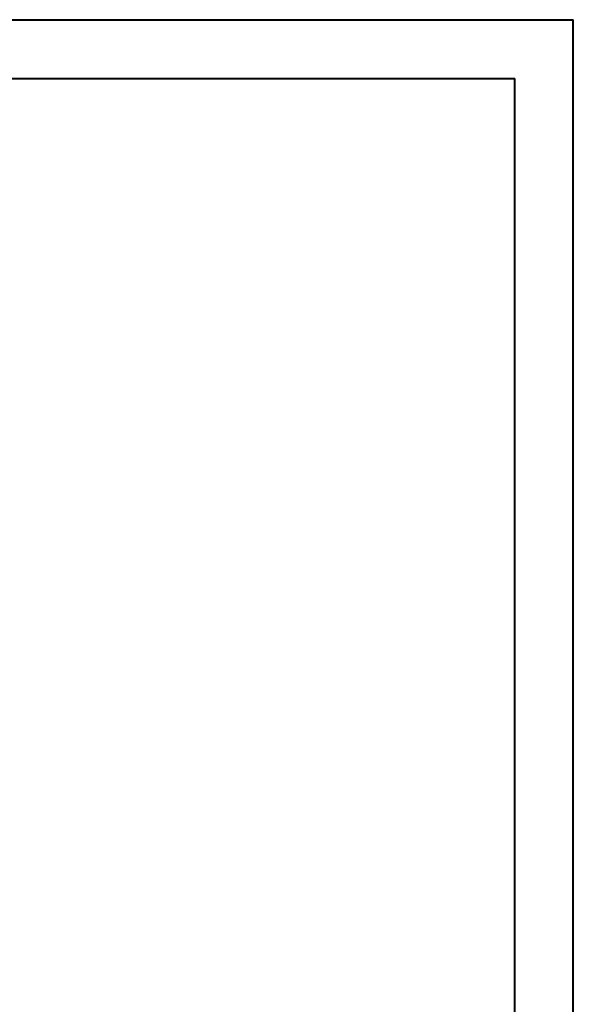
# Model space of a CAD drawing. Header units: millimetres. Extents: x 0 to 210, y 0 to 297.
# Tile 20 of 20: x 163 to 210, y 213 to 297. Entities that reach past the tile are written whole.
import ezdxf

# ---------------------------------------------------------------- set-up
doc = ezdxf.new("R2010")
doc.units = ezdxf.units.MM

msp = doc.modelspace()

# ---------------------------------------------------------------- linework, layer by layer
at = {"color": 7, "linetype": 'Continuous', "lineweight": 40}
for p, q in [((0.079, 297.215), (210.079, 297.215)), ((210.079, 0.215), (210.079, 297.215)), ((210.079, 292.215), (210.079, 297.215)), ((10.079, 292.215), (205.079, 292.215)), ((205.079, 5.215), (205.079, 292.215))]:
    msp.add_line(p, q, dxfattribs=at)

doc.saveas('drawing.dxf')
